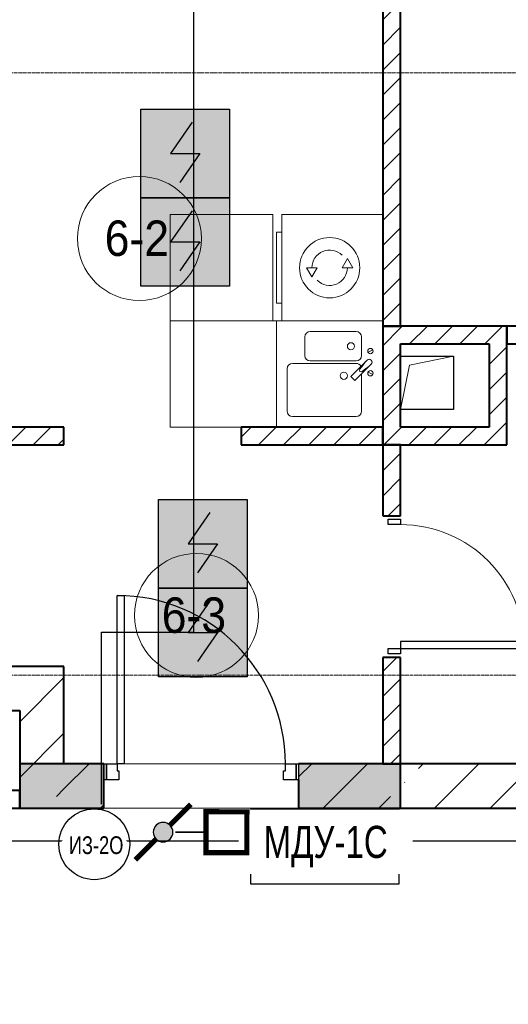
# Model space of a CAD drawing. Header units: millimetres. Extents: x -816133 to 919604, y 87941 to 147341.
# Tile 209 of 256: x 140336 to 143094, y 129975 to 135533. Entities that reach past the tile are written whole.
import ezdxf

# ---------------------------------------------------------------- set-up
doc = ezdxf.new("R2010")
doc.units = ezdxf.units.MM
doc.set_wipeout_variables(frame=1)
doc.linetypes.add('ADSK_Линия сетки', pattern=[25, 20, -2.5, 0, -2.5])
for name, color, linetype, lineweight in [('_АПС_Оборудование', 1, 'Continuous', 30), ('A-000-M_MASS', 7, 'Continuous', 18), ('A-010-A_ROOM', 7, 'Continuous', 20), ('A-200-M_WALL', 7, 'Continuous', 18), ('A-200-M_WALL_EXT', 7, 'Continuous', 18), ('A-200-M_WALL_INT', 7, 'Continuous', 18), ('A-200-M_WALL_PAT', 7, 'Continuous', 40), ('A-325-M_DOOR', 7, 'Continuous', 18), ('A-325-M_DOOR__FRAME', 7, 'Continuous', 30), ('A-325-M_DOOR_OPENING', 7, 'Continuous', 18), ('A-325-M_DOOR_PANEL', 7, 'Continuous', 30), ('A-700-M_FFE', 7, 'Continuous', 18), ('E-610-M_EPS', 7, 'Continuous', 18), ('M-520-M_DRAINAGE_FW', 7, 'Continuous', 18), ('Z-030-M_GRID', 7, 'Continuous', 9), ('СОУЭ', 1, 'Continuous', 30), ('СС-011-ПОЖ-СИГНАЛИЗАЦИЯ', 1, 'Continuous', 30), ('УГО АПС и АПЗ$0$_АПС_Оборудование', 1, 'Continuous', 30), ('УГО АПС и АПЗ$0$СС-011-ПОЖ-СИГНАЛИЗАЦИЯ', 1, 'Continuous', 30)]:
    doc.layers.add(name, color=color, linetype=linetype, lineweight=lineweight)
doc.layers.add('EI_HATCH_GALV', color=7, linetype='Continuous')
doc.layers.add('АПС', color=5, linetype='Continuous')
doc.styles.add('Arial Narrow', font='ARIALN.TTF', dxfattribs={"width": 0.9, "height": 600})
doc.styles.add('Arial_2', font='arial.ttf', dxfattribs={"width": 0.9, "height": 400})

# ---------------------------------------------------------------- blocks, each defined once
blk = doc.blocks.new('13эт')
at = {"layer": 'A-200-M_WALL_PAT', "lineweight": 18}
h = blk.add_hatch(color=9, dxfattribs=at)
h.paths.add_polyline_path([(417795.4, 131082.9), (417795.4, 131332.9), (417220.4, 131332.9), (417220.4, 131082.9)])
h.paths.add_polyline_path([(415645.4, 131082.9), (416120.4, 131082.9), (416120.4, 131332.9), (415645.4, 131332.9), (415645.4, 131242.9)])
at = {"layer": 'A-000-M_MASS', "color": 9, "lineweight": 30}
for p, q in [((417795.4, 133632.9), (418095.4, 133632.9)), ((418095.4, 133632.9), (418095.4, 133332.9)), ((418095.4, 133332.9), (417795.4, 133332.9))]:
    blk.add_line(p, q, dxfattribs=at)
at = {"layer": 'A-000-M_MASS', "color": 9}
for p, q in [((417845.4, 133582.9), (418095.4, 133632.9)), ((417795.4, 133332.9), (417845.4, 133582.9))]:
    blk.add_line(p, q, dxfattribs=at)
at = {"layer": 'A-010-A_ROOM', "color": 9}
for centre in [(416321.3, 134297.8), (416643.4, 132170.4)]:
    blk.add_circle(centre, 350, dxfattribs=at)
at = {"layer": 'A-200-M_WALL', "color": 9, "lineweight": 40}
for p, q in [((416120.4, 131332.9), (415645.4, 131332.9)), ((415645.4, 131332.9), (415645.4, 131082.9)), ((417795.4, 131332.9), (417220.4, 131332.9)), ((417795.4, 131082.9), (417795.4, 131332.9)), ((416120.4, 131082.9), (416120.4, 131242.9)), ((417220.4, 131242.9), (417220.4, 131082.9)), ((415645.4, 131082.9), (416120.4, 131082.9)), ((417220.4, 131082.9), (417795.4, 131082.9))]:
    blk.add_line(p, q, dxfattribs=at)
at = {"layer": 'A-200-M_WALL_EXT', "color": 9, "lineweight": 40}
for p, q in [((415645.4, 131882.9), (412845.4, 131882.9)), ((415895.4, 131882.9), (415645.4, 131882.9)), ((415895.4, 131332.9), (415895.4, 131882.9)), ((411645.4, 131632.9), (415645.4, 131632.9)), ((415645.4, 131632.9), (415645.4, 131082.9)), ((416120.2, 131332.9), (415895.4, 131332.9)), ((416120.2, 131082.9), (416120.2, 131332.9)), ((418695.2, 131332.9), (417220.4, 131332.9)), ((417220.2, 131242.9), (417220.2, 131082.9)), ((415645.4, 131082.9), (415895.4, 131082.9)), ((415895.4, 131082.9), (416120.2, 131082.9)), ((417220.2, 131082.9), (418695.2, 131082.9))]:
    blk.add_line(p, q, dxfattribs=at)
at = {"layer": 'A-200-M_WALL_INT', "color": 9, "lineweight": 40}
for p, q in [((417695.4, 135582.9), (417695.4, 133802.9)), ((417795.4, 133802.9), (417795.4, 135582.9)), ((417695.4, 133802.9), (417795.4, 133802.9)), ((417795.4, 133802.9), (417695.4, 133802.9)), ((417695.4, 133802.9), (417695.4, 133132.9)), ((418395.4, 133802.9), (417795.4, 133802.9)), ((418395.4, 133702.9), (418395.4, 133802.9)), ((420195.4, 133802.9), (418395.4, 133802.9)), ((418395.4, 133802.9), (418395.4, 133702.9)), ((417795.4, 133702.9), (418295.4, 133702.9)), ((417795.4, 133232.9), (417795.4, 133702.9)), ((418295.4, 133702.9), (418295.4, 133232.9)), ((418395.4, 133132.9), (418395.4, 133702.9)), ((418395.4, 133702.9), (420195.4, 133702.9)), ((415895.4, 133232.9), (415095.4, 133232.9)), ((415895.4, 133132.9), (415895.4, 133232.9)), ((417695.4, 133232.9), (416895.4, 133232.9)), ((416895.4, 133232.9), (416895.4, 133132.9)), ((417695.4, 133132.9), (417695.4, 133232.9)), ((418295.4, 133232.9), (417795.4, 133232.9)), ((415095.4, 133132.9), (415895.4, 133132.9)), ((416895.4, 133132.9), (417695.4, 133132.9)), ((417795.4, 133132.9), (417695.4, 133132.9)), ((417695.4, 133132.9), (417695.4, 132732.9)), ((417695.4, 133132.9), (417795.4, 133132.9)), ((417795.4, 132732.9), (417795.4, 133132.9)), ((417795.4, 133132.9), (418295.4, 133132.9)), ((418295.4, 133132.9), (418395.4, 133132.9)), ((417695.4, 132732.9), (417795.4, 132732.9)), ((417795.4, 131932.9), (417695.4, 131932.9)), ((417695.4, 131932.9), (417695.4, 131332.9)), ((417795.4, 131332.9), (417795.4, 131932.9)), ((417695.4, 131332.9), (417795.4, 131332.9)), ((415645.4, 131182.9), (414705.4, 131182.9)), ((415645.4, 131082.9), (415645.4, 131182.9)), ((411645.4, 131082.9), (415645.4, 131082.9))]:
    blk.add_line(p, q, dxfattribs=at)
at = {"layer": 'A-200-M_WALL_PAT', "color": 9, "linetype": 'Continuous', "lineweight": 9}
for p, q in [((417695.4, 135531.3), (417747, 135582.9)), ((417695.4, 135389.9), (417795.4, 135489.9)), ((417695.4, 135248.5), (417795.4, 135348.5)), ((417695.4, 135107.1), (417795.4, 135207.1)), ((417695.4, 134965.7), (417795.4, 135065.7)), ((417695.4, 134824.2), (417795.4, 134924.2)), ((417695.4, 134682.8), (417795.4, 134782.8)), ((417695.4, 134541.4), (417795.4, 134641.4)), ((417695.4, 134400), (417795.4, 134500)), ((417695.4, 134258.5), (417795.4, 134358.5)), ((417695.4, 134117.1), (417795.4, 134217.1)), ((417695.4, 133975.7), (417795.4, 134075.7)), ((417695.4, 133834.3), (417795.4, 133934.3)), ((417695.4, 133692.9), (417795.4, 133792.9)), ((417795.4, 133792.9), (417805.5, 133802.9)), ((417846.9, 133702.9), (417946.9, 133802.9)), ((417988.3, 133702.9), (418088.3, 133802.9)), ((418129.7, 133702.9), (418229.7, 133802.9)), ((418271.2, 133702.9), (418371.2, 133802.9)), ((418295.4, 133585.8), (418395.4, 133685.8)), ((417695.4, 133551.4), (417795.4, 133651.4)), ((417695.4, 133410), (417795.4, 133510)), ((418295.4, 133444.3), (418395.4, 133544.3)), ((418295.4, 133302.9), (418395.4, 133402.9)), ((417695.4, 133268.6), (417795.4, 133368.6)), ((415579.8, 133132.9), (415679.8, 133232.9)), ((415721.3, 133132.9), (415821.3, 133232.9)), ((416895.4, 133175.7), (416952.6, 133232.9)), ((416994.1, 133132.9), (417094.1, 133232.9)), ((417135.5, 133132.9), (417235.5, 133232.9)), ((417276.9, 133132.9), (417376.9, 133232.9)), ((417418.3, 133132.9), (417518.3, 133232.9)), ((417559.7, 133132.9), (417659.7, 133232.9)), ((417701.2, 133132.9), (417795.4, 133227.2)), ((417795.4, 133227.2), (417801.2, 133232.9)), ((417842.6, 133132.9), (417942.6, 133232.9)), ((417984, 133132.9), (418084, 133232.9)), ((418125.4, 133132.9), (418225.4, 133232.9)), ((418295.4, 133161.5), (418395.4, 133261.5)), ((415862.7, 133132.9), (415895.4, 133165.7)), ((418266.8, 133132.9), (418295.4, 133161.5)), ((417695.4, 133127.2), (417701.2, 133132.9)), ((417695.4, 132985.8), (417795.4, 133085.8)), ((417695.4, 132844.3), (417795.4, 132944.3)), ((417725.4, 132732.9), (417795.4, 132802.9)), ((417695.4, 131854.4), (417774, 131932.9)), ((415645.4, 131569.7), (415895.4, 131819.7)), ((417695.4, 131713), (417795.4, 131813)), ((417695.4, 131571.5), (417795.4, 131671.5)), ((415645.4, 131255.4), (415895.4, 131505.4)), ((417695.4, 131430.1), (417795.4, 131530.1)), ((417739.6, 131332.9), (417795.4, 131388.7)), ((415895.4, 131191.1), (416037.3, 131332.9)), ((417220.4, 131258.8), (417294.5, 131332.9)), ((417358.8, 131082.9), (417608.8, 131332.9)), ((417896.5, 131306.3), (417923.1, 131332.9)), ((417987.4, 131082.9), (418237.4, 131332.9)), ((418301.8, 131082.9), (418551.8, 131332.9)), ((417817.9, 131227.7), (417820.3, 131230.1)), ((415853.5, 131149.1), (415895.4, 131191.1)), ((416101.6, 131082.9), (416120.2, 131101.5)), ((417673.1, 131082.9), (417739.3, 131149.1))]:
    blk.add_line(p, q, dxfattribs=at)
at = {"layer": 'A-325-M_DOOR', "color": 9, "lineweight": 30}
for p, q in [((417725.4, 132712.9), (417795.4, 132712.9)), ((417725.4, 132682.9), (417725.4, 132712.9)), ((417795.4, 132712.9), (417795.4, 132682.9)), ((417795.4, 132682.9), (417725.4, 132682.9)), ((418495.4, 132022.9), (417795.4, 132022.9)), ((417795.4, 132022.9), (417795.4, 131982.9)), ((417725.4, 131982.9), (417795.4, 131982.9)), ((417725.4, 131952.9), (417725.4, 131982.9)), ((417795.4, 131952.9), (417725.4, 131952.9)), ((417795.4, 131982.9), (418495.4, 131982.9)), ((417795.4, 131982.9), (418495.4, 131982.9)), ((417795.4, 131982.9), (417795.4, 131952.9)), ((416120.4, 131332.9), (416135.4, 131332.9)), ((416120.4, 131242.9), (416120.4, 131332.9)), ((416135.4, 131332.9), (416135.4, 131242.9)), ((417205.4, 131242.9), (417205.4, 131332.9)), ((417205.4, 131332.9), (417220.4, 131332.9)), ((417220.4, 131332.9), (417220.4, 131242.9)), ((416135.4, 131242.9), (416120.4, 131242.9)), ((417220.4, 131242.9), (417205.4, 131242.9))]:
    blk.add_line(p, q, dxfattribs=at)
at = {"layer": 'A-325-M_DOOR', "color": 9, "lineweight": 9}
blk.add_arc((417795.4, 131982.9), 700, 0, 90, dxfattribs=at)
at = {"layer": 'A-325-M_DOOR__FRAME', "color": 9}
for p, q in [((416135.4, 131332.9), (416195.4, 131332.9)), ((416135.4, 131242.9), (416135.4, 131332.9)), ((416195.4, 131332.9), (416195.4, 131292.9)), ((417145.4, 131332.9), (417205.4, 131332.9)), ((417145.4, 131292.9), (417145.4, 131332.9)), ((417205.4, 131332.9), (417205.4, 131242.9)), ((416195.4, 131292.9), (416205.4, 131292.9)), ((416205.4, 131292.9), (416205.4, 131242.9)), ((417135.4, 131292.9), (417145.4, 131292.9)), ((417135.4, 131242.9), (417135.4, 131292.9)), ((416205.4, 131242.9), (416135.4, 131242.9)), ((417205.4, 131242.9), (417135.4, 131242.9))]:
    blk.add_line(p, q, dxfattribs=at)
at = {"layer": 'A-325-M_DOOR_OPENING', "color": 9}
for p, q in [((417220.2, 131332.9), (416120.2, 131332.9)), ((417220.2, 131082.9), (416120.2, 131082.9))]:
    blk.add_line(p, q, dxfattribs=at)
at = {"layer": 'A-325-M_DOOR_PANEL', "color": 9}
for p, q in [((416195.4, 132282.9), (416235.4, 132282.9)), ((416195.4, 131332.9), (416195.4, 132282.9)), ((416235.4, 132282.9), (416235.4, 131332.9)), ((416235.4, 131332.9), (416195.4, 131332.9))]:
    blk.add_line(p, q, dxfattribs=at)
blk.add_arc((416195.4, 131332.9), 950, 0, 90, dxfattribs=at)
at = {"layer": 'A-700-M_FFE', "color": 9, "lineweight": 9}
for p, q in [((417075.4, 134432.9), (416495.4, 134432.9)), ((416495.4, 134432.9), (416495.4, 133832.9)), ((417075.4, 133832.9), (417075.4, 134432.9)), ((417095.4, 133832.9), (416495.4, 133832.9)), ((416495.4, 133832.9), (416495.4, 133232.9)), ((416495.4, 133832.9), (417075.4, 133832.9)), ((417095.4, 133232.9), (417095.4, 133832.9)), ((416495.4, 133232.9), (416895.4, 133232.9))]:
    blk.add_line(p, q, dxfattribs=at)
at = {"layer": 'E-610-M_EPS', "color": 9}
for p, q in [((417695.4, 134432.9), (417125.4, 134432.9)), ((417125.4, 134432.9), (417125.4, 133832.9)), ((417125.4, 134332.9), (417095.4, 134332.9)), ((417095.4, 134332.9), (417095.4, 133932.9)), ((417495.4, 134184.9), (417465.4, 134132.9)), ((417525.4, 134132.9), (417495.4, 134184.9)), ((417325.4, 134132.9), (417265.4, 134132.9)), ((417265.4, 134132.9), (417295.4, 134081)), ((417295.4, 134081), (417325.4, 134132.9)), ((417465.4, 134132.9), (417525.4, 134132.9)), ((417095.4, 133932.9), (417125.4, 133932.9)), ((417125.4, 133832.9), (417695.4, 133832.9))]:
    blk.add_line(p, q, dxfattribs=at)
for radius, start, end in [(170, 90, 270), (170, 270, 90), (100, 45, 180), (100, 225, 0)]:
    blk.add_arc((417395.4, 134132.9), radius, start, end, dxfattribs=at)
at = {"layer": 'M-520-M_DRAINAGE_FW', "color": 9}
for p, q in [((417125.4, 133832.9), (417095.4, 133832.9)), ((417125.4, 133832.9), (417095.4, 133832.9)), ((417095.4, 133832.9), (417095.4, 133232.9)), ((417545.4, 133772.9), (417285.4, 133772.9)), ((417255.4, 133742.9), (417255.4, 133636.9)), ((417575.4, 133636.9), (417575.4, 133742.9)), ((417638.7, 133669.6), (417612.1, 133655.6)), ((417285.4, 133606.9), (417545.4, 133606.9)), ((417597.2, 133602.7), (417516, 133521.5)), ((417606.4, 133612), (417597.2, 133602.7)), ((417155.4, 133562.9), (417155.4, 133322.9)), ((417545.4, 133592.9), (417185.4, 133592.9)), ((417540, 133497.5), (417621.2, 133578.7)), ((417621.2, 133578.7), (417630.5, 133587.9)), ((417516, 133517.3), (417535.8, 133497.5)), ((417575.4, 133322.9), (417575.4, 133532.8)), ((417638.7, 133530.3), (417612.1, 133544.3)), ((417185.4, 133292.9), (417545.4, 133292.9))]:
    blk.add_line(p, q, dxfattribs=at)
for centre, radius, start, end in [((417285.4, 133742.9), 30, 90, 180), ((417545.4, 133742.9), 30, 0, 90), ((417515.4, 133689.9), 20, 90, 270), ((417515.4, 133689.9), 20, 270, 90), ((417625.4, 133662.6), 15, 90, 270), ((417625.4, 133662.6), 15, 270, 90), ((417285.4, 133636.9), 30, 180, 270), ((417545.4, 133636.9), 30, 270, 0), ((417415.2, 133704.4), 208.5, 316.5946, 330.8177), ((417618.5, 133599.9), 17, 315, 135), ((417185.4, 133562.9), 30, 90, 180), ((417545.4, 133562.9), 30, 28.5511, 90), ((417573.1, 133554.6), 9.19, 135, 315), ((417722.9, 133396.6), 208.5, 119.1823, 133.4054), ((417625.4, 133537.3), 15, 90, 270), ((417625.4, 133537.3), 15, 270, 90), ((417475.4, 133522.9), 20, 90, 270), ((417475.4, 133522.9), 20, 270, 90), ((417518.1, 133519.4), 3, 135, 225), ((417518.1, 133519.4), 3, 135, 225), ((417537.9, 133499.6), 3, 225, 315), ((417537.9, 133499.6), 3, 225, 315), ((417185.4, 133322.9), 30, 180, 270), ((417545.4, 133322.9), 30, 270, 0)]:
    blk.add_arc(centre, radius, start, end, dxfattribs=at)
at = {"layer": 'Z-030-M_GRID', "color": 9, "linetype": 'ADSK_Линия сетки'}
for p, q in [((443695.4, 135232.9), (399384.3, 135232.9)), ((443695.4, 131832.9), (399384.3, 131832.9))]:
    blk.add_line(p, q, dxfattribs=at)
at = {"layer": 'A-010-A_ROOM', "color": 9, "style": 'Arial_2', "width": 0.9}
for s, p in [('6-2', (416125.3, 134199.6)), ('6-3', (416447.4, 132072.1))]:
    blk.add_text(s, height=200, dxfattribs=at).set_placement(p)
blk = doc.blocks.new('_МДУ')
at = {"color": 1}
blk.add_wipeout([(-350, 175), (350, 175), (350, -175), (-350, -175)], dxfattribs=at)
at = {"layer": 'АПС', "color": 1, "lineweight": 30, "ltscale": 200}
blk.add_lwpolyline([(350, 175), (-350, 175), (-350, -175), (350, -175)], close=True, dxfattribs=at)
at = {"layer": 'АПС', "color": 0, "lineweight": 30, "ltscale": 200, "insert": (3.3, -0.1), "char_height": 150.98, "width": 668.294, "attachment_point": 5, "style": 'Arial Narrow', "bg_fill": 2}
blk.add_mtext('МДУ-1С', dxfattribs=at)
blk = doc.blocks.new('озк_выт')
at = {"layer": 'УГО АПС и АПЗ$0$_АПС_Оборудование', "ltscale": 200}
h = blk.add_hatch(color=5, dxfattribs=at)
h.dxf.hatch_style = 1
h.paths.add_polyline_path([(468755.8, -41333.4, 1), (468645, -41333.4, 1)])
at = {"color": 5, "const_width": 29.5}
blk.add_lwpolyline([(468543.7, -41176.8), (468661.2, -41294.2)], dxfattribs=at)
at = {"layer": 'УГО АПС и АПЗ$0$_АПС_Оборудование', "color": 5, "lineweight": 35, "ltscale": 200}
blk.add_line((468631.1, -41333.5), (468458.1, -41333.6), dxfattribs=at)
at = {"layer": 'УГО АПС и АПЗ$0$_АПС_Оборудование', "color": 5, "const_width": 29.5}
blk.add_lwpolyline([(468227.4, -41449.2), (468458.2, -41449), (468458, -41218.2), (468227.3, -41218.4)], close=True, dxfattribs=at)
blk.add_lwpolyline([(468739.6, -41372.6), (468857.2, -41490)], dxfattribs=at)
at = {"layer": 'УГО АПС и АПЗ$0$_АПС_Оборудование', "color": 5}
blk.add_circle((468700.4, -41333.4), 55.4, dxfattribs=at)
blk = doc.blocks.new('ИП 212-64 прот.R3')
at = {"layer": 'EI_HATCH_GALV', "lineweight": 30, "true_color": 0xffffff}
h = blk.add_hatch(color=7, dxfattribs=at)
h.dxf.hatch_style = 1
h.paths.add_polyline_path([(-2.5, 2.5), (2.5, 2.5), (2.5, -2.5), (-2.5, -2.5)])
at = {"color": 1, "linetype": 'ByBlock', "lineweight": -2}
for p, q in [((0.397, 1.766), (-0.83, 0)), ((-0.83, 0), (0.829, 0)), ((0.829, 0), (-0.306, -1.637))]:
    blk.add_line(p, q, dxfattribs=at)
at = {"color": 1, "linetype": 'ByBlock', "lineweight": -2, "ltscale": 0.1}
blk.add_lwpolyline([(-2.5, 2.5), (2.5, 2.5), (2.5, -2.5), (-2.5, -2.5)], close=True, dxfattribs=at)
blk = doc.blocks.new('УГО АПС и АПЗ$0$A$C0ED213A1')
blk.add_wipeout([(-199.9, -0.4), (0.1, -200.4), (200.1, -0.4), (0.1, 199.6)])
blk.add_circle((0.1, -0.4), 200)
at = {"layer": 'УГО АПС и АПЗ$0$СС-011-ПОЖ-СИГНАЛИЗАЦИЯ', "color": 1, "style": 'Arial Narrow', "width": 0.9}
blk.add_text('ИЗ-2О', height=100, dxfattribs=at).set_placement((-143.7, -55.5))

msp = doc.modelspace()

# ---------------------------------------------------------------- linework, layer by layer
at = {"layer": 'СС-011-ПОЖ-СИГНАЛИЗАЦИЯ', "ltscale": 100}
msp.add_lwpolyline([(140797, 131104.8), (140797, 132076.1), (141319, 132076.1), (141319, 136734.7), (143028.8, 136734.7)], dxfattribs=at)
at = {"layer": 'СС-011-ПОЖ-СИГНАЛИЗАЦИЯ'}
msp.add_lwpolyline([(148693.2, 129726.8), (139447.6, 129726.8), (139447.6, 129167.8), (138932.4, 129167.8), (138932.4, 129666.1), (132699.5, 129666.1), (132699.5, 130353.3), (133226.3, 130353.3), (133226.3, 130898.6), (138632.2, 130898.6), (138632.2, 130330.2), (139143.1, 130330.2), (139143.1, 130898.6), (145106.1, 130898.6), (145106.1, 130315.6), (145616.8, 130315.6), (145616.8, 130892.5), (149162.8, 130892.5)], dxfattribs=at)

# ---------------------------------------------------------------- block references
at = {"layer": 'СОУЭ', "color": 6, "xscale": 100, "yscale": 100, "zscale": 100}
for p in [(141270.4, 134778.3), (141270.4, 134278.3), (141369.3, 132574.1), (141369.3, 132074.1)]:
    msp.add_blockref('ИП 212-64 прот.R3', p, dxfattribs=at)
at = {"layer": 'СС-011-ПОЖ-СИГНАЛИЗАЦИЯ', "color": 9, "lineweight": 30}
msp.add_blockref('13эт', (-275309.7, 0), dxfattribs=at)

# ---------------------------------------------------------------- next in the draw order: block references
at = {"layer": '_АПС_Оборудование', "color": 0, "lineweight": 30, "xscale": 1.2, "yscale": 1.2, "zscale": 1.2}
msp.add_blockref('_МДУ', (142058.9, 130866), dxfattribs=at)

# ---------------------------------------------------------------- next in the draw order: block references
at = {"layer": 'СС-011-ПОЖ-СИГНАЛИЗАЦИЯ', "lineweight": 30, "xscale": -1}
msp.add_blockref('озк_выт', (609845.7, 172280.4), dxfattribs=at)

# ---------------------------------------------------------------- next in the draw order: block references
at = {"layer": 'УГО АПС и АПЗ$0$_АПС_Оборудование'}
msp.add_blockref('УГО АПС и АПЗ$0$A$C0ED213A1', (140756.8, 130879.2), dxfattribs=at)

doc.saveas('drawing.dxf')
